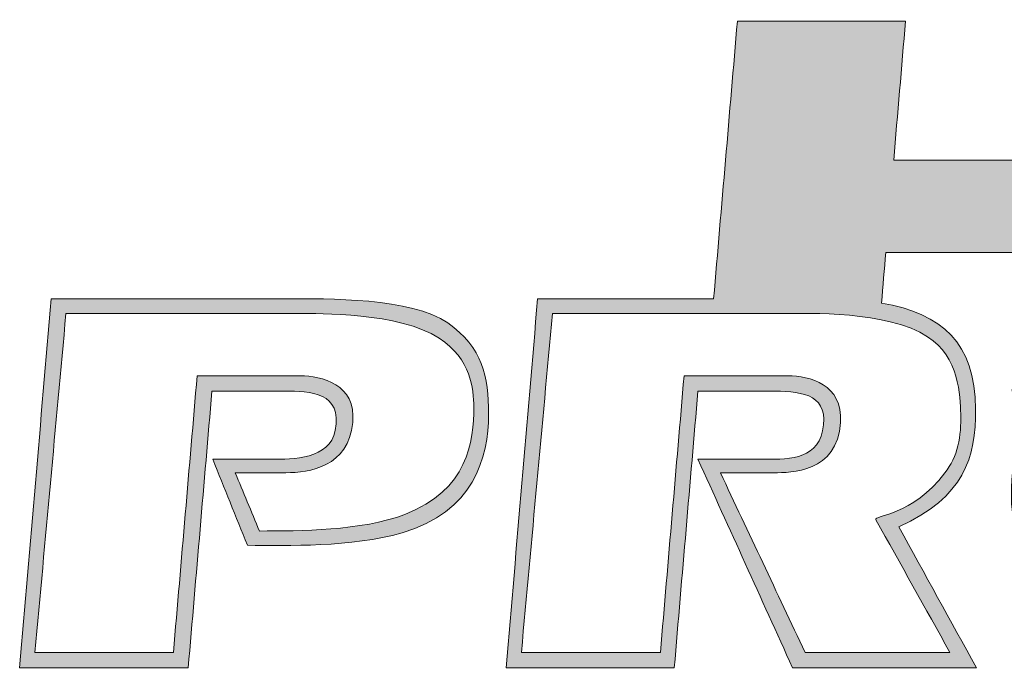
# Paper-space layout 'Layout1' of a CAD drawing. Extents: x -2 to 1033, y -36 to 596.
# Tile 35 of 181: x 782 to 795, y 73 to 82. Entities that reach past the tile are written whole.
import ezdxf

# ---------------------------------------------------------------- set-up
doc = ezdxf.new("R2010")
doc.units = 0
doc.layers.get('0').update_dxf_attribs({"linetype": 'CONTINUOUS'})
doc.layers.add('RAZITKO_HP', color=222, linetype='CONTINUOUS')

# ---------------------------------------------------------------- blocks, each defined once
blk = doc.blocks.new('HPFM_logo2018')
h = blk.add_hatch()
h.set_pattern_fill('ANGLE', color=256)
h.set_pattern_definition([(0, (0, 0), (0, 6.985), [5.08, -1.905]), (90, (0, 0), (-6.985, 4e-16), [5.08, -1.905])])
edge = h.paths.add_edge_path()
edge.add_spline(control_points=[(3.3486, 1.0199), (3.3405, 0.9256), (3.2541, 0.8525), (3.1616, 0.869), (3.038, 0.8924), (3.0501, 1.0199), (3.0501, 1.0199), (3.061, 1.1477), (3.0719, 1.2755), (3.0828, 1.4033), (2.9612, 1.4033), (2.8395, 1.4033), (2.7179, 1.4033), (2.7039, 1.2359), (2.69, 1.0685), (2.676, 0.9012), (2.6741, 0.87), (2.6848, 0.8321), (2.6916, 0.8009), (2.6478, 0.797), (2.5972, 0.7922), (2.5349, 0.7766), (2.5528, 0.9855), (2.5706, 1.1944), (2.5884, 1.4033), (2.4665, 1.4033), (2.3445, 1.4033), (2.2225, 1.4033), (2.2139, 1.3028), (2.2054, 1.2022), (2.1968, 1.1016), (2.0969, 1.1016), (1.997, 1.1016), (1.8971, 1.1016), (1.9056, 1.2022), (1.9142, 1.3028), (1.9228, 1.4033), (1.8011, 1.4033), (1.6795, 1.4033), (1.5578, 1.4033), (1.5406, 1.2025), (1.5235, 1.0017), (1.5063, 0.8009), (1.3789, 0.8009), (1.2516, 0.8009), (1.1242, 0.8009), (1.1015, 0.5339), (1.0787, 0.267), (1.0559, 0), (1.1775, 0), (1.2992, 0), (1.4208, 0), (1.4379, 0.2001), (1.4551, 0.4003), (1.4722, 0.6004), (1.5241, 0.6004), (1.576, 0.6004), (1.6279, 0.6004), (1.6902, 0.6004), (1.7525, 0.5966), (1.7447, 0.5275), (1.7369, 0.4525), (1.6746, 0.4525), (1.6172, 0.4525), (1.5689, 0.4525), (1.5205, 0.4525), (1.4722, 0.4525), (1.5407, 0.3017), (1.6091, 0.1508), (1.6775, 0), (1.8105, 0), (1.9435, 0), (2.0765, 0), (2.0204, 0.1019), (1.9643, 0.2037), (1.9082, 0.3056), (2.0503, 0.3708), (2.0756, 0.4555), (2.0746, 0.5615), (2.0735, 0.706), (2.0033, 0.7682), (1.8706, 0.7917), (1.8737, 0.8282), (1.8768, 0.8647), (1.88, 0.9013), (1.9799, 0.9013), (2.0798, 0.9013), (2.1797, 0.9013), (2.1711, 0.801), (2.1626, 0.7007), (2.154, 0.6004), (2.1781, 0.6004), (2.2021, 0.6004), (2.2262, 0.6004), (2.1725, 0.5329), (2.1525, 0.4644), (2.1525, 0.3756), (2.1525, 0.1651), (2.3643, -0.0041), (2.6866, -0.0041), (3.0273, -0.0041), (3.3205, 0.1523), (3.3205, 0.3991), (3.3205, 0.4817), (3.3005, 0.5521), (3.2646, 0.6004), (3.2646, 0.6004), (3.3154, 0.6004), (3.3154, 0.6004), (3.5188, 0.6004), (3.6822, 0.6633), (3.7046, 0.9007), (3.7189, 1.0683), (3.7332, 1.2358), (3.7475, 1.4033), (3.6255, 1.4033), (3.5035, 1.4033), (3.3816, 1.4033), (3.3706, 1.2755), (3.3596, 1.1477), (3.3486, 1.0199)], knot_values=[0, 0, 0, 0, 1, 1, 1, 2, 2, 2, 3, 3, 3, 4, 4, 4, 5, 5, 5, 6, 6, 6, 7, 7, 7, 8, 8, 8, 9, 9, 9, 10, 10, 10, 11, 11, 11, 12, 12, 12, 13, 13, 13, 14, 14, 14, 15, 15, 15, 16, 16, 16, 17, 17, 17, 18, 18, 18, 19, 19, 19, 20, 20, 20, 21, 21, 21, 22, 22, 22, 23, 23, 23, 24, 24, 24, 25, 25, 25, 26, 26, 26, 27, 27, 27, 28, 28, 28, 29, 29, 29, 30, 30, 30, 31, 31, 31, 32, 32, 32, 33, 33, 33, 34, 34, 34, 35, 35, 35, 36, 36, 36, 37, 37, 37, 38, 38, 38, 39, 39, 39, 40, 40, 40, 40], weights=[1, 1, 1, 1, 1, 1, 1, 1, 1, 1, 1, 1, 1, 1, 1, 1, 1, 1, 1, 1, 1, 1, 1, 1, 1, 1, 1, 1, 1, 1, 1, 1, 1, 1, 1, 1, 1, 1, 1, 1, 1, 1, 1, 1, 1, 1, 1, 1, 1, 1, 1, 1, 1, 1, 1, 1, 1, 1, 1, 1, 1, 1, 1, 1, 1, 1, 1, 1, 1, 1, 1, 1, 1, 1, 1, 1, 1, 1, 1, 1, 1, 1, 1, 1, 1, 1, 1, 1, 1, 1, 1, 1, 1, 1, 1, 1, 1, 1, 1, 1, 1, 1, 1, 1, 1, 1, 1, 1, 1, 1, 1, 1, 1, 1, 1, 1, 1, 1, 1, 1, 1], degree=3, periodic=0)
h = blk.add_hatch(color=256)
h.dxf.hatch_style = 1
edge = h.paths.add_edge_path()
edge.add_spline(control_points=[(2.7179, 1.4033), (2.7039, 1.2359), (2.69, 1.0685), (2.676, 0.9012)], knot_values=[4, 4, 4, 4, 5, 5, 5, 5], weights=[1, 1, 1, 1], degree=3, periodic=0)
edge.add_spline(control_points=[(2.676, 0.9012), (2.6741, 0.87), (2.6848, 0.8321), (2.6916, 0.8009)], knot_values=[5, 5, 5, 5, 6, 6, 6, 6], weights=[1, 1, 1, 1], degree=3, periodic=0)
edge.add_spline(control_points=[(2.6916, 0.8009), (2.6478, 0.797), (2.5972, 0.7922), (2.5349, 0.7766)], knot_values=[6, 6, 6, 6, 7, 7, 7, 7], weights=[1, 1, 1, 1], degree=3, periodic=0)
edge.add_spline(control_points=[(2.5349, 0.7766), (2.5528, 0.9855), (2.5706, 1.1944), (2.5884, 1.4033)], knot_values=[7, 7, 7, 7, 8, 8, 8, 8], weights=[1, 1, 1, 1], degree=3, periodic=0)
edge.add_spline(control_points=[(2.5884, 1.4033), (2.4665, 1.4033), (2.3445, 1.4033), (2.2225, 1.4033)], knot_values=[8, 8, 8, 8, 9, 9, 9, 9], weights=[1, 1, 1, 1], degree=3, periodic=0)
edge.add_spline(control_points=[(2.2225, 1.4033), (2.2139, 1.3028), (2.2054, 1.2022), (2.1968, 1.1016)], knot_values=[9, 9, 9, 9, 10, 10, 10, 10], weights=[1, 1, 1, 1], degree=3, periodic=0)
edge.add_spline(control_points=[(2.1968, 1.1016), (2.0969, 1.1016), (1.997, 1.1016), (1.8971, 1.1016)], knot_values=[10, 10, 10, 10, 11, 11, 11, 11], weights=[1, 1, 1, 1], degree=3, periodic=0)
edge.add_spline(control_points=[(1.8971, 1.1016), (1.9056, 1.2022), (1.9142, 1.3028), (1.9228, 1.4033)], knot_values=[11, 11, 11, 11, 12, 12, 12, 12], weights=[1, 1, 1, 1], degree=3, periodic=0)
edge.add_spline(control_points=[(1.9228, 1.4033), (1.8011, 1.4033), (1.6795, 1.4033), (1.5578, 1.4033)], knot_values=[12, 12, 12, 12, 13, 13, 13, 13], weights=[1, 1, 1, 1], degree=3, periodic=0)
edge.add_spline(control_points=[(1.5578, 1.4033), (1.5406, 1.2025), (1.5235, 1.0017), (1.5063, 0.8009)], knot_values=[13, 13, 13, 13, 14, 14, 14, 14], weights=[1, 1, 1, 1], degree=3, periodic=0)
edge.add_spline(control_points=[(1.5063, 0.8009), (1.3789, 0.8009), (1.2516, 0.8009), (1.1242, 0.8009)], knot_values=[14, 14, 14, 14, 15, 15, 15, 15], weights=[1, 1, 1, 1], degree=3, periodic=0)
edge.add_spline(control_points=[(1.1242, 0.8009), (1.1015, 0.5339), (1.0787, 0.267), (1.0559, 0)], knot_values=[15, 15, 15, 15, 16, 16, 16, 16], weights=[1, 1, 1, 1], degree=3, periodic=0)
edge.add_spline(control_points=[(1.0559, 0), (1.1775, 0), (1.2992, 0), (1.4208, 0)], knot_values=[16, 16, 16, 16, 17, 17, 17, 17], weights=[1, 1, 1, 1], degree=3, periodic=0)
edge.add_spline(control_points=[(1.4208, 0), (1.4379, 0.2001), (1.4551, 0.4003), (1.4722, 0.6004)], knot_values=[17, 17, 17, 17, 18, 18, 18, 18], weights=[1, 1, 1, 1], degree=3, periodic=0)
edge.add_spline(control_points=[(1.4722, 0.6004), (1.5241, 0.6004), (1.576, 0.6004), (1.6279, 0.6004)], knot_values=[18, 18, 18, 18, 19, 19, 19, 19], weights=[1, 1, 1, 1], degree=3, periodic=0)
edge.add_spline(control_points=[(1.6279, 0.6004), (1.6902, 0.6004), (1.7525, 0.5966), (1.7447, 0.5275)], knot_values=[19, 19, 19, 19, 20, 20, 20, 20], weights=[1, 1, 1, 1], degree=3, periodic=0)
edge.add_spline(control_points=[(1.7447, 0.5275), (1.7369, 0.4525), (1.6746, 0.4525), (1.6172, 0.4525)], knot_values=[20, 20, 20, 20, 21, 21, 21, 21], weights=[1, 1, 1, 1], degree=3, periodic=0)
edge.add_spline(control_points=[(1.6172, 0.4525), (1.5689, 0.4525), (1.5205, 0.4525), (1.4722, 0.4525)], knot_values=[21, 21, 21, 21, 22, 22, 22, 22], weights=[1, 1, 1, 1], degree=3, periodic=0)
edge.add_spline(control_points=[(1.4722, 0.4525), (1.5407, 0.3017), (1.6091, 0.1508), (1.6775, 0)], knot_values=[22, 22, 22, 22, 23, 23, 23, 23], weights=[1, 1, 1, 1], degree=3, periodic=0)
edge.add_spline(control_points=[(1.6775, 0), (1.8105, 0), (1.9435, 0), (2.0765, 0)], knot_values=[23, 23, 23, 23, 24, 24, 24, 24], weights=[1, 1, 1, 1], degree=3, periodic=0)
edge.add_spline(control_points=[(2.0765, 0), (2.0204, 0.1019), (1.9643, 0.2037), (1.9082, 0.3056)], knot_values=[24, 24, 24, 24, 25, 25, 25, 25], weights=[1, 1, 1, 1], degree=3, periodic=0)
edge.add_spline(control_points=[(1.9082, 0.3056), (2.0503, 0.3708), (2.0756, 0.4555), (2.0746, 0.5615)], knot_values=[25, 25, 25, 25, 26, 26, 26, 26], weights=[1, 1, 1, 1], degree=3, periodic=0)
edge.add_spline(control_points=[(2.0746, 0.5615), (2.0735, 0.706), (2.0033, 0.7682), (1.8706, 0.7917)], knot_values=[26, 26, 26, 26, 27, 27, 27, 27], weights=[1, 1, 1, 1], degree=3, periodic=0)
edge.add_spline(control_points=[(1.8706, 0.7917), (1.8737, 0.8282), (1.8768, 0.8647), (1.88, 0.9013)], knot_values=[27, 27, 27, 27, 28, 28, 28, 28], weights=[1, 1, 1, 1], degree=3, periodic=0)
edge.add_spline(control_points=[(1.88, 0.9013), (1.9799, 0.9013), (2.0798, 0.9013), (2.1797, 0.9013)], knot_values=[28, 28, 28, 28, 29, 29, 29, 29], weights=[1, 1, 1, 1], degree=3, periodic=0)
edge.add_spline(control_points=[(2.1797, 0.9013), (2.1711, 0.801), (2.1626, 0.7007), (2.154, 0.6004)], knot_values=[29, 29, 29, 29, 30, 30, 30, 30], weights=[1, 1, 1, 1], degree=3, periodic=0)
edge.add_spline(control_points=[(2.154, 0.6004), (2.1781, 0.6004), (2.2021, 0.6004), (2.2262, 0.6004)], knot_values=[30, 30, 30, 30, 31, 31, 31, 31], weights=[1, 1, 1, 1], degree=3, periodic=0)
edge.add_spline(control_points=[(2.2262, 0.6004), (2.1725, 0.5329), (2.1525, 0.4644), (2.1525, 0.3756)], knot_values=[31, 31, 31, 31, 32, 32, 32, 32], weights=[1, 1, 1, 1], degree=3, periodic=0)
edge.add_spline(control_points=[(2.1525, 0.3756), (2.1525, 0.1651), (2.3643, -0.0041), (2.6866, -0.0041)], knot_values=[32, 32, 32, 32, 33, 33, 33, 33], weights=[1, 1, 1, 1], degree=3, periodic=0)
edge.add_spline(control_points=[(2.6866, -0.0041), (3.0273, -0.0041), (3.3205, 0.1523), (3.3205, 0.3991)], knot_values=[33, 33, 33, 33, 34, 34, 34, 34], weights=[1, 1, 1, 1], degree=3, periodic=0)
edge.add_spline(control_points=[(3.3205, 0.3991), (3.3205, 0.4817), (3.3005, 0.5521), (3.2646, 0.6004)], knot_values=[34, 34, 34, 34, 35, 35, 35, 35], weights=[1, 1, 1, 1], degree=3, periodic=0)
edge.add_spline(control_points=[(3.2646, 0.6004), (3.2646, 0.6004), (3.3154, 0.6004), (3.3154, 0.6004)], knot_values=[35.00001, 35.00001, 35.00001, 35.00001, 36, 36, 36, 36], weights=[1, 1, 1, 1], degree=3, periodic=0)
edge.add_spline(control_points=[(3.3154, 0.6004), (3.5188, 0.6004), (3.6822, 0.6633), (3.7046, 0.9007)], knot_values=[36, 36, 36, 36, 37, 37, 37, 37], weights=[1, 1, 1, 1], degree=3, periodic=0)
edge.add_spline(control_points=[(3.7046, 0.9007), (3.7189, 1.0683), (3.7332, 1.2358), (3.7475, 1.4033)], knot_values=[37, 37, 37, 37, 38, 38, 38, 38], weights=[1, 1, 1, 1], degree=3, periodic=0)
edge.add_spline(control_points=[(3.7475, 1.4033), (3.6255, 1.4033), (3.5035, 1.4033), (3.3816, 1.4033)], knot_values=[38, 38, 38, 38, 39, 39, 39, 39], weights=[1, 1, 1, 1], degree=3, periodic=0)
edge.add_spline(control_points=[(3.3816, 1.4033), (3.3706, 1.2755), (3.3596, 1.1477), (3.3486, 1.0199)], knot_values=[39, 39, 39, 39, 40, 40, 40, 40], weights=[1, 1, 1, 1], degree=3, periodic=0)
edge.add_spline(control_points=[(3.3486, 1.0199), (3.3405, 0.9256), (3.2541, 0.8525), (3.1616, 0.869)], knot_values=[0, 0, 0, 0, 1, 1, 1, 1], weights=[1, 1, 1, 1], degree=3, periodic=0)
edge.add_spline(control_points=[(3.1616, 0.869), (3.038, 0.8924), (3.0501, 1.0199), (3.0501, 1.0199)], knot_values=[1, 1, 1, 1, 2, 2, 2, 2], weights=[1, 1, 1, 1], degree=3, periodic=0)
edge.add_spline(control_points=[(3.0501, 1.0199), (3.061, 1.1477), (3.0719, 1.2755), (3.0828, 1.4033)], knot_values=[2, 2, 2, 2, 3, 3, 3, 3], weights=[1, 1, 1, 1], degree=3, periodic=0)
edge.add_spline(control_points=[(3.0828, 1.4033), (2.9612, 1.4033), (2.8395, 1.4033), (2.7179, 1.4033)], knot_values=[3, 3, 3, 3, 4, 4, 4, 4], weights=[1, 1, 1, 1], degree=3, periodic=0)
edge = h.paths.add_edge_path(flags=16)
edge.add_spline(control_points=[(2.7425, 0.7717), (3.0401, 0.7781), (3.2865, 0.6567), (3.2865, 0.4021)], knot_values=[2, 2, 2, 2, 3, 3, 3, 3], degree=3, periodic=0)
edge.add_spline(control_points=[(3.2865, 0.4021), (3.2865, 0.2051), (3.0489, 0.0533), (2.7365, 0.0348)], knot_values=[3, 3, 3, 3, 4, 4, 4, 4], degree=3, periodic=0)
edge.add_spline(control_points=[(2.7365, 0.0348), (2.424, 0.0164), (2.1731, 0.1782), (2.1864, 0.4021)], knot_values=[0, 0, 0, 0, 1, 1, 1, 1], degree=3, periodic=0)
edge.add_spline(control_points=[(2.1864, 0.4021), (2.1998, 0.626), (2.4449, 0.7653), (2.7425, 0.7717)], knot_values=[1, 1, 1, 1, 2, 2, 2, 2], degree=3, periodic=0)
edge = h.paths.add_edge_path(flags=0)
edge.add_spline(control_points=[(2.7327, 0.6319), (2.8981, 0.6319), (2.9686, 0.5369), (2.9686, 0.4222)], knot_values=[3, 3, 3, 3, 4, 4, 4, 4], degree=3, periodic=0)
edge.add_spline(control_points=[(2.9686, 0.4222), (2.9686, 0.2833), (2.8504, 0.1742), (2.6992, 0.1742)], knot_values=[0, 0, 0, 0, 1, 1, 1, 1], degree=3, periodic=0)
edge.add_spline(control_points=[(2.6992, 0.1742), (2.5641, 0.1742), (2.4672, 0.2541), (2.467, 0.393)], knot_values=[1, 1, 1, 1, 2, 2, 2, 2], degree=3, periodic=0)
edge.add_spline(control_points=[(2.467, 0.393), (2.467, 0.5289), (2.5895, 0.6319), (2.7327, 0.6319)], knot_values=[2, 2, 2, 2, 3, 3, 3, 3], degree=3, periodic=0)
edge = h.paths.add_edge_path(flags=0)
edge.add_spline(control_points=[(2.729, 0.6003), (2.8613, 0.6033), (2.9495, 0.5097), (2.9329, 0.3998)], knot_values=[3.443031, 3.443031, 3.443031, 3.443031, 4.443031, 4.443031, 4.443031, 4.443031], weights=[1, 1, 1, 1], degree=3, periodic=0)
edge.add_spline(control_points=[(2.9329, 0.3998), (2.9164, 0.2816), (2.826, 0.2038), (2.7068, 0.2051)], knot_values=[0, 0, 0, 0, 1.443031, 1.443031, 1.443031, 1.443031], weights=[1, 0.83387, 0.83387, 1], degree=3, periodic=0)
edge.add_spline(control_points=[(2.7068, 0.2051), (2.5878, 0.2051), (2.4961, 0.2922), (2.502, 0.3998)], knot_values=[1.443031, 1.443031, 1.443031, 1.443031, 2.443031, 2.443031, 2.443031, 2.443031], weights=[1, 1, 1, 1], degree=3, periodic=0)
edge.add_spline(control_points=[(2.502, 0.3998), (2.508, 0.5073), (2.5967, 0.5974), (2.729, 0.6003)], knot_values=[2.443031, 2.443031, 2.443031, 2.443031, 3.443031, 3.443031, 3.443031, 3.443031], weights=[1, 1, 1, 1], degree=3, periodic=0)
edge = h.paths.add_edge_path(flags=16)
edge.add_spline(control_points=[(1.9705, 0.7182), (2.0396, 0.6754), (2.0415, 0.5888), (2.0425, 0.5508)], knot_values=[8, 8, 8, 8, 9, 9, 9, 9], weights=[1, 1, 1, 1], degree=3, periodic=0)
edge.add_spline(control_points=[(2.0425, 0.5508), (2.0444, 0.5031), (2.0357, 0.4574), (2.0084, 0.4233)], knot_values=[7, 7, 7, 7, 8, 8, 8, 8], weights=[1, 1, 1, 1], degree=3, periodic=0)
edge.add_spline(control_points=[(2.0084, 0.4233), (1.9374, 0.3289), (1.8527, 0.3309), (1.8586, 0.3212)], knot_values=[6, 6, 6, 6, 7, 7, 7, 7], weights=[1, 1, 1, 1], degree=3, periodic=0)
edge.add_spline(control_points=[(1.8586, 0.3212), (1.9121, 0.2251), (1.9656, 0.1291), (2.0191, 0.0331)], knot_values=[5, 5, 5, 5, 6, 6, 6, 6], weights=[1, 1, 1, 1], degree=3, periodic=0)
edge.add_spline(control_points=[(2.0191, 0.0331), (1.9143, 0.0331), (1.8096, 0.0331), (1.7048, 0.0331)], knot_values=[4, 4, 4, 4, 5, 5, 5, 5], weights=[1, 1, 1, 1], degree=3, periodic=0)
edge.add_spline(control_points=[(1.7048, 0.0331), (1.6435, 0.1632), (1.5822, 0.2933), (1.5209, 0.4233)], knot_values=[3, 3, 3, 3, 4, 4, 4, 4], weights=[1, 1, 1, 1], degree=3, periodic=0)
edge.add_spline(control_points=[(1.5209, 0.4233), (1.5598, 0.4233), (1.5987, 0.4233), (1.6376, 0.4233)], knot_values=[2, 2, 2, 2, 3, 3, 3, 3], weights=[1, 1, 1, 1], degree=3, periodic=0)
edge.add_spline(control_points=[(1.6376, 0.4233), (1.6727, 0.4233), (1.7749, 0.4233), (1.7817, 0.5323)], knot_values=[1, 1, 1, 1, 2, 2, 2, 2], weights=[1, 1, 1, 1], degree=3, periodic=0)
edge.add_spline(control_points=[(1.7817, 0.5323), (1.7865, 0.616), (1.7145, 0.6335), (1.6678, 0.6335)], knot_values=[0, 0, 0, 0, 1, 1, 1, 1], weights=[1, 1, 1, 1], degree=3, periodic=0)
edge.add_spline(control_points=[(1.6678, 0.6335), (1.5926, 0.6335), (1.5173, 0.6335), (1.442, 0.6335)], knot_values=[14, 14, 14, 14, 15, 15, 15, 15], weights=[1, 1, 1, 1], degree=3, periodic=0)
edge.add_spline(control_points=[(1.442, 0.6335), (1.4249, 0.4334), (1.4078, 0.2332), (1.3907, 0.0331)], knot_values=[13, 13, 13, 13, 14, 14, 14, 14], weights=[1, 1, 1, 1], degree=3, periodic=0)
edge.add_spline(control_points=[(1.3907, 0.0331), (1.2901, 0.0331), (1.1895, 0.0331), (1.089, 0.0331)], knot_values=[12, 12, 12, 12, 13, 13, 13, 13], weights=[1, 1, 1, 1], degree=3, periodic=0)
edge.add_spline(control_points=[(1.089, 0.0331), (1.1114, 0.2783), (1.1339, 0.5236), (1.1564, 0.7688)], knot_values=[11, 11, 11, 11, 12, 12, 12, 12], weights=[1, 1, 1, 1], degree=3, periodic=0)
edge.add_spline(control_points=[(1.1564, 0.7688), (1.3268, 0.7688), (1.4973, 0.7688), (1.6678, 0.7688)], knot_values=[10, 10, 10, 10, 11, 11, 11, 11], weights=[1, 1, 1, 1], degree=3, periodic=0)
edge.add_spline(control_points=[(1.6678, 0.7688), (1.7038, 0.7688), (1.8858, 0.7756), (1.9705, 0.7182)], knot_values=[9, 9, 9, 9, 10, 10, 10, 10], weights=[1, 1, 1, 1], degree=3, periodic=0)
h = blk.add_hatch(color=256)
h.dxf.hatch_style = 1
edge = h.paths.add_edge_path()
edge.add_spline(control_points=[(0.9292, 0.7484), (0.8494, 0.8038), (0.6693, 0.8009), (0.5759, 0.8009)], knot_values=[7, 7, 7, 7, 8, 8, 8, 8], weights=[1, 1, 1, 1], degree=3, periodic=0)
edge.add_spline(control_points=[(0.5759, 0.8009), (0.4067, 0.8009), (0.2376, 0.8009), (0.0684, 0.8009)], knot_values=[8, 8, 8, 8, 9, 9, 9, 9], weights=[1, 1, 1, 1], degree=3, periodic=0)
edge.add_spline(control_points=[(0.0684, 0.8009), (0.0456, 0.5339), (0.0228, 0.267), (0, 0)], knot_values=[9, 9, 9, 9, 10, 10, 10, 10], weights=[1, 1, 1, 1], degree=3, periodic=0)
edge.add_spline(control_points=[(0, 0), (0.122, 0), (0.2439, 0), (0.3659, 0)], knot_values=[10, 10, 10, 10, 11, 11, 11, 11], weights=[1, 1, 1, 1], degree=3, periodic=0)
edge.add_spline(control_points=[(0.3659, 0), (0.383, 0.2001), (0.4002, 0.4003), (0.4173, 0.6004)], knot_values=[11, 11, 11, 11, 12, 12, 12, 12], weights=[1, 1, 1, 1], degree=3, periodic=0)
edge.add_spline(control_points=[(0.4173, 0.6004), (0.4698, 0.6004), (0.5224, 0.6004), (0.575, 0.6004)], knot_values=[12, 12, 12, 12, 13, 13, 13, 13], weights=[1, 1, 1, 1], degree=3, periodic=0)
edge.add_spline(control_points=[(0.575, 0.6004), (0.6304, 0.6004), (0.7015, 0.5985), (0.6849, 0.5148)], knot_values=[0, 0, 0, 0, 1, 1, 1, 1], weights=[1, 1, 1, 1], degree=3, periodic=0)
edge.add_spline(control_points=[(0.6849, 0.5148), (0.6732, 0.4525), (0.5924, 0.4525), (0.5467, 0.4525)], knot_values=[1, 1, 1, 1, 2, 2, 2, 2], weights=[1, 1, 1, 1], degree=3, periodic=0)
edge.add_spline(control_points=[(0.5467, 0.4525), (0.5042, 0.4525), (0.4617, 0.4525), (0.4192, 0.4525)], knot_values=[2, 2, 2, 2, 3, 3, 3, 3], weights=[1, 1, 1, 1], degree=3, periodic=0)
edge.add_spline(control_points=[(0.4192, 0.4525), (0.4442, 0.3902), (0.4692, 0.328), (0.4942, 0.2657)], knot_values=[3, 3, 3, 3, 4, 4, 4, 4], weights=[1, 1, 1, 1], degree=3, periodic=0)
edge.add_spline(control_points=[(0.4942, 0.2657), (0.5818, 0.2657), (0.72, 0.2608), (0.8299, 0.2929)], knot_values=[4, 4, 4, 4, 5, 5, 5, 5], weights=[1, 1, 1, 1], degree=3, periodic=0)
edge.add_spline(control_points=[(0.8299, 0.2929), (0.9847, 0.3377), (1.0177, 0.4554), (1.0177, 0.5508)], knot_values=[5, 5, 5, 5, 6, 6, 6, 6], weights=[1, 1, 1, 1], degree=3, periodic=0)
edge.add_spline(control_points=[(1.0177, 0.5508), (1.0177, 0.6326), (1.0051, 0.6948), (0.9292, 0.7484)], knot_values=[6, 6, 6, 6, 7, 7, 7, 7], weights=[1, 1, 1, 1], degree=3, periodic=0)
edge = h.paths.add_edge_path(flags=16)
edge.add_spline(control_points=[(0.609, 0.7688), (0.6449, 0.7688), (0.8241, 0.7717), (0.9107, 0.7153)], knot_values=[9, 9, 9, 9, 10, 10, 10, 10], weights=[1, 1, 1, 1], degree=3, periodic=0)
edge.add_spline(control_points=[(0.9107, 0.7153), (0.9798, 0.6705), (0.9856, 0.6043), (0.9856, 0.5664)], knot_values=[8, 8, 8, 8, 9, 9, 9, 9], weights=[1, 1, 1, 1], degree=3, periodic=0)
edge.add_spline(control_points=[(0.9856, 0.5664), (0.9856, 0.4905), (0.973, 0.3854), (0.8358, 0.3328)], knot_values=[7, 7, 7, 7, 8, 8, 8, 8], weights=[1, 1, 1, 1], degree=3, periodic=0)
edge.add_spline(control_points=[(0.8358, 0.3328), (0.7414, 0.2968), (0.608, 0.2968), (0.5205, 0.2968)], knot_values=[6, 6, 6, 6, 7, 7, 7, 7], weights=[1, 1, 1, 1], degree=3, periodic=0)
edge.add_spline(control_points=[(0.5205, 0.2968), (0.5029, 0.339), (0.4854, 0.3812), (0.4679, 0.4233)], knot_values=[5, 5, 5, 5, 6, 6, 6, 6], weights=[1, 1, 1, 1], degree=3, periodic=0)
edge.add_spline(control_points=[(0.4679, 0.4233), (0.5046, 0.4233), (0.5412, 0.4233), (0.5779, 0.4233)], knot_values=[4, 4, 4, 4, 5, 5, 5, 5], weights=[1, 1, 1, 1], degree=3, periodic=0)
edge.add_spline(control_points=[(0.5779, 0.4233), (0.6284, 0.4233), (0.7141, 0.436), (0.7229, 0.5323)], knot_values=[3, 3, 3, 3, 4, 4, 4, 4], weights=[1, 1, 1, 1], degree=3, periodic=0)
edge.add_spline(control_points=[(0.7229, 0.5323), (0.7307, 0.616), (0.6548, 0.6335), (0.609, 0.6335)], knot_values=[2, 2, 2, 2, 3, 3, 3, 3], weights=[1, 1, 1, 1], degree=3, periodic=0)
edge.add_spline(control_points=[(0.609, 0.6335), (0.5344, 0.6335), (0.4598, 0.6335), (0.3852, 0.6335)], knot_values=[1, 1, 1, 1, 2, 2, 2, 2], weights=[1, 1, 1, 1], degree=3, periodic=0)
edge.add_spline(control_points=[(0.3852, 0.6335), (0.3681, 0.4334), (0.3509, 0.2332), (0.3338, 0.0331)], knot_values=[0, 0, 0, 0, 1, 1, 1, 1], weights=[1, 1, 1, 1], degree=3, periodic=0)
edge.add_spline(control_points=[(0.3338, 0.0331), (0.2336, 0.0331), (0.1333, 0.0331), (0.0331, 0.0331)], knot_values=[12, 12, 12, 12, 13, 13, 13, 13], weights=[1, 1, 1, 1], degree=3, periodic=0)
edge.add_spline(control_points=[(0.0331, 0.0331), (0.0556, 0.2783), (0.078, 0.5236), (0.1005, 0.7688)], knot_values=[11, 11, 11, 11, 12, 12, 12, 12], weights=[1, 1, 1, 1], degree=3, periodic=0)
edge.add_spline(control_points=[(0.1005, 0.7688), (0.27, 0.7688), (0.4395, 0.7688), (0.609, 0.7688)], knot_values=[10, 10, 10, 10, 11, 11, 11, 11], weights=[1, 1, 1, 1], degree=3, periodic=0)
at = {"lineweight": 9}
for points, knots in [([(3.3486, 1.0199), (3.3405, 0.9256), (3.2541, 0.8525), (3.1616, 0.869), (3.038, 0.8924), (3.0501, 1.0199), (3.0501, 1.0199), (3.061, 1.1477), (3.0719, 1.2755), (3.0828, 1.4033), (2.9612, 1.4033), (2.8395, 1.4033), (2.7179, 1.4033), (2.7039, 1.2359), (2.69, 1.0685), (2.676, 0.9012), (2.6741, 0.87), (2.6848, 0.8321), (2.6916, 0.8009), (2.6478, 0.797), (2.5972, 0.7922), (2.5349, 0.7766), (2.5528, 0.9855), (2.5706, 1.1944), (2.5884, 1.4033), (2.4665, 1.4033), (2.3445, 1.4033), (2.2225, 1.4033), (2.2139, 1.3028), (2.2054, 1.2022), (2.1968, 1.1016), (2.0969, 1.1016), (1.997, 1.1016), (1.8971, 1.1016), (1.9056, 1.2022), (1.9142, 1.3028), (1.9228, 1.4033), (1.8011, 1.4033), (1.6795, 1.4033), (1.5578, 1.4033), (1.5406, 1.2025), (1.5235, 1.0017), (1.5063, 0.8009), (1.3789, 0.8009), (1.2516, 0.8009), (1.1242, 0.8009), (1.1015, 0.5339), (1.0787, 0.267), (1.0559, 0), (1.1775, 0), (1.2992, 0), (1.4208, 0), (1.4379, 0.2001), (1.4551, 0.4003), (1.4722, 0.6004), (1.5241, 0.6004), (1.576, 0.6004), (1.6279, 0.6004), (1.6902, 0.6004), (1.7525, 0.5966), (1.7447, 0.5275), (1.7369, 0.4525), (1.6746, 0.4525), (1.6172, 0.4525), (1.5689, 0.4525), (1.5205, 0.4525), (1.4722, 0.4525), (1.5407, 0.3017), (1.6091, 0.1508), (1.6775, 0), (1.8105, 0), (1.9435, 0), (2.0765, 0), (2.0204, 0.1019), (1.9643, 0.2037), (1.9082, 0.3056), (2.0503, 0.3708), (2.0756, 0.4555), (2.0746, 0.5615), (2.0735, 0.706), (2.0033, 0.7682), (1.8706, 0.7917), (1.8737, 0.8282), (1.8768, 0.8647), (1.88, 0.9013), (1.9799, 0.9013), (2.0798, 0.9013), (2.1797, 0.9013), (2.1711, 0.801), (2.1626, 0.7007), (2.154, 0.6004), (2.1781, 0.6004), (2.2021, 0.6004), (2.2262, 0.6004), (2.1725, 0.5329), (2.1525, 0.4644), (2.1525, 0.3756), (2.1525, 0.1651), (2.3643, -0.0041), (2.6866, -0.0041), (3.0273, -0.0041), (3.3205, 0.1523), (3.3205, 0.3991), (3.3205, 0.4817), (3.3005, 0.5521), (3.2646, 0.6004), (3.2646, 0.6004), (3.3154, 0.6004), (3.3154, 0.6004), (3.5188, 0.6004), (3.6822, 0.6633), (3.7046, 0.9007), (3.7189, 1.0683), (3.7332, 1.2358), (3.7475, 1.4033), (3.6255, 1.4033), (3.5035, 1.4033), (3.3816, 1.4033), (3.3706, 1.2755), (3.3596, 1.1477), (3.3486, 1.0199)], [0, 0, 0, 0, 1, 1, 1, 2, 2, 2, 3, 3, 3, 4, 4, 4, 5, 5, 5, 6, 6, 6, 7, 7, 7, 8, 8, 8, 9, 9, 9, 10, 10, 10, 11, 11, 11, 12, 12, 12, 13, 13, 13, 14, 14, 14, 15, 15, 15, 16, 16, 16, 17, 17, 17, 18, 18, 18, 19, 19, 19, 20, 20, 20, 21, 21, 21, 22, 22, 22, 23, 23, 23, 24, 24, 24, 25, 25, 25, 26, 26, 26, 27, 27, 27, 28, 28, 28, 29, 29, 29, 30, 30, 30, 31, 31, 31, 32, 32, 32, 33, 33, 33, 34, 34, 34, 35, 35, 35, 36, 36, 36, 37, 37, 37, 38, 38, 38, 39, 39, 39, 40, 40, 40, 40]), ([(0.575, 0.6004), (0.6304, 0.6004), (0.7015, 0.5985), (0.6849, 0.5148), (0.6732, 0.4525), (0.5924, 0.4525), (0.5467, 0.4525), (0.5042, 0.4525), (0.4617, 0.4525), (0.4192, 0.4525), (0.4442, 0.3902), (0.4692, 0.328), (0.4942, 0.2657), (0.5818, 0.2657), (0.72, 0.2608), (0.8299, 0.2929), (0.9847, 0.3377), (1.0177, 0.4554), (1.0177, 0.5508), (1.0177, 0.6326), (1.0051, 0.6948), (0.9292, 0.7484), (0.8494, 0.8038), (0.6693, 0.8009), (0.5759, 0.8009), (0.4067, 0.8009), (0.2376, 0.8009), (0.0684, 0.8009), (0.0456, 0.5339), (0.0228, 0.267), (0, 0), (0.122, 0), (0.2439, 0), (0.3659, 0), (0.383, 0.2001), (0.4002, 0.4003), (0.4173, 0.6004), (0.4698, 0.6004), (0.5224, 0.6004), (0.575, 0.6004)], [0, 0, 0, 0, 1, 1, 1, 2, 2, 2, 3, 3, 3, 4, 4, 4, 5, 5, 5, 6, 6, 6, 7, 7, 7, 8, 8, 8, 9, 9, 9, 10, 10, 10, 11, 11, 11, 12, 12, 12, 13, 13, 13, 13]), ([(1.6678, 0.6335), (1.7145, 0.6335), (1.7865, 0.616), (1.7817, 0.5323), (1.7749, 0.4233), (1.6727, 0.4233), (1.6376, 0.4233), (1.5987, 0.4233), (1.5598, 0.4233), (1.5209, 0.4233), (1.5822, 0.2933), (1.6435, 0.1632), (1.7048, 0.0331), (1.8096, 0.0331), (1.9143, 0.0331), (2.0191, 0.0331), (1.9656, 0.1291), (1.9121, 0.2251), (1.8586, 0.3212), (1.8527, 0.3309), (1.9374, 0.3289), (2.0084, 0.4233), (2.0357, 0.4574), (2.0444, 0.5031), (2.0425, 0.5508), (2.0415, 0.5888), (2.0396, 0.6754), (1.9705, 0.7182), (1.8858, 0.7756), (1.7038, 0.7688), (1.6678, 0.7688), (1.4973, 0.7688), (1.3268, 0.7688), (1.1564, 0.7688), (1.1339, 0.5236), (1.1114, 0.2783), (1.089, 0.0331), (1.1895, 0.0331), (1.2901, 0.0331), (1.3907, 0.0331), (1.4078, 0.2332), (1.4249, 0.4334), (1.442, 0.6335), (1.5173, 0.6335), (1.5926, 0.6335), (1.6678, 0.6335)], [0, 0, 0, 0, 1, 1, 1, 2, 2, 2, 3, 3, 3, 4, 4, 4, 5, 5, 5, 6, 6, 6, 7, 7, 7, 8, 8, 8, 9, 9, 9, 10, 10, 10, 11, 11, 11, 12, 12, 12, 13, 13, 13, 14, 14, 14, 15, 15, 15, 15]), ([(0.3338, 0.0331), (0.3509, 0.2332), (0.3681, 0.4334), (0.3852, 0.6335), (0.4598, 0.6335), (0.5344, 0.6335), (0.609, 0.6335), (0.6548, 0.6335), (0.7307, 0.616), (0.7229, 0.5323), (0.7141, 0.436), (0.6284, 0.4233), (0.5779, 0.4233), (0.5412, 0.4233), (0.5046, 0.4233), (0.4679, 0.4233), (0.4854, 0.3812), (0.5029, 0.339), (0.5205, 0.2968), (0.608, 0.2968), (0.7414, 0.2968), (0.8358, 0.3328), (0.973, 0.3854), (0.9856, 0.4905), (0.9856, 0.5664), (0.9856, 0.6043), (0.9798, 0.6705), (0.9107, 0.7153), (0.8241, 0.7717), (0.6449, 0.7688), (0.609, 0.7688), (0.4395, 0.7688), (0.27, 0.7688), (0.1005, 0.7688), (0.078, 0.5236), (0.0556, 0.2783), (0.0331, 0.0331), (0.1333, 0.0331), (0.2336, 0.0331), (0.3338, 0.0331), (0.3509, 0.2332), (0.3681, 0.4334), (0.3852, 0.6335)], [0, 0, 0, 0, 1, 1, 1, 2, 2, 2, 3, 3, 3, 4, 4, 4, 5, 5, 5, 6, 6, 6, 7, 7, 7, 8, 8, 8, 9, 9, 9, 10, 10, 10, 11, 11, 11, 12, 12, 12, 13, 13, 13, 14, 14, 14, 14])]:
    blk.add_open_spline(points, degree=3, knots=knots, dxfattribs=at)
blk = doc.blocks.new('logo_HP')
at = {"xscale": 6.198269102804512, "yscale": 6.198269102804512, "zscale": 6.198269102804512}
blk.add_blockref('HPFM_logo2018', (-56.015, 70.301), dxfattribs=at)
blk = doc.blocks.new('A$C1486bec4')
at = {"layer": 'RAZITKO_HP'}
blk.add_blockref('logo_HP', (-3, 3), dxfattribs=at)

psp = doc.layouts.get("Layout1")

# ---------------------------------------------------------------- block references
at = {"layer": 'RAZITKO_HP'}
psp.add_blockref('A$C1486bec4', (841, 0), dxfattribs=at)

doc.saveas('drawing.dxf')
